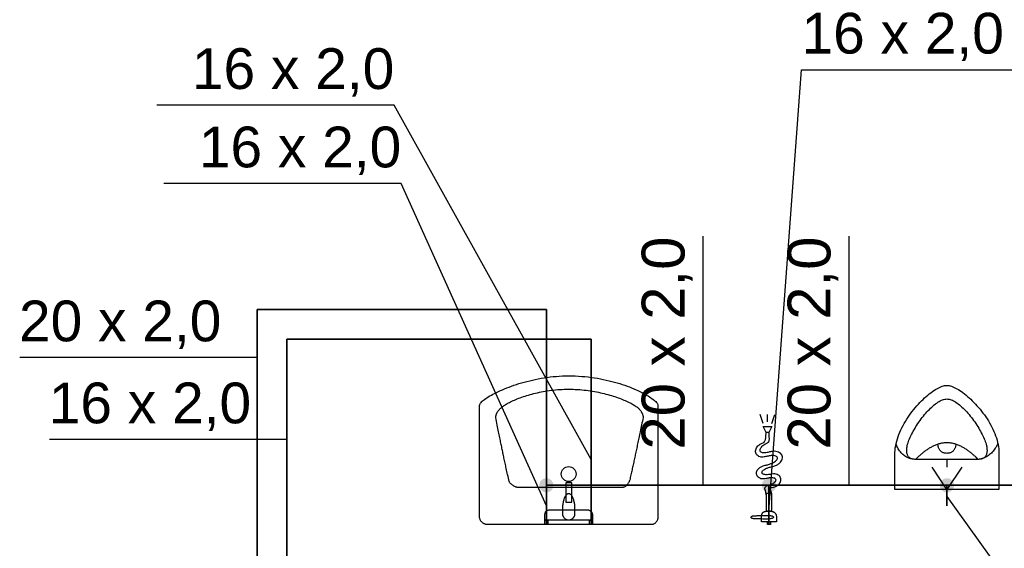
# Model space of a CAD drawing. Extents: x -69357 to 44456, y -75057 to 4617.
# Tile 22 of 23: x 39049 to 42357, y -41006 to -39230. Entities that reach past the tile are written whole.
import ezdxf
from ezdxf.lldxf.tags import DXFTag

# ---------------------------------------------------------------- set-up
doc = ezdxf.new("R2010")
doc.units = 0
doc.layers.add('IS_Ciepła_woda', color=1, linetype='DASHDOT', lineweight=35)
doc.layers.add('IS_Zimna_woda', color=5, linetype='SOLID', lineweight=35)
doc.layers.add('IS_Odbiorniki', color=18, linetype='SOLID')
doc.layers.add('IS_Opisy_działek_Wodociag', color=18, linetype='SOLID')
doc.styles.get("Standard").update_dxf_attribs({"font": 'arial.ttf'})
tags = doc.linetypes.add('DASHDOT', pattern=[20, 10, -5, 0, -5]).pattern_tags.tags
tags[10:11] = [DXFTag(74, 4), DXFTag(75, 0), DXFTag(340, '0'), DXFTag(46, 0.0), DXFTag(50, 0.0), DXFTag(44, 0.0), DXFTag(45, 0.0)]
tags[8:9] = [DXFTag(74, 4), DXFTag(75, 0), DXFTag(340, '0'), DXFTag(46, 0.0), DXFTag(50, 0.0), DXFTag(44, 0.0), DXFTag(45, 0.0)]
tags[6:7] = [DXFTag(74, 4), DXFTag(75, 0), DXFTag(340, '0'), DXFTag(46, 0.0), DXFTag(50, 0.0), DXFTag(44, 0.0), DXFTag(45, 0.0)]
tags[4:5] = [DXFTag(74, 4), DXFTag(75, 0), DXFTag(340, '0'), DXFTag(46, 0.0), DXFTag(50, 0.0), DXFTag(44, 0.0), DXFTag(45, 0.0)]
tags = doc.linetypes.add('SOLID', pattern=[10, 10, 0]).pattern_tags.tags
tags[6:7] = [DXFTag(74, 4), DXFTag(75, 0), DXFTag(340, '0'), DXFTag(46, 0.0), DXFTag(50, 0.0), DXFTag(44, 0.0), DXFTag(45, 0.0)]
tags[4:5] = [DXFTag(74, 4), DXFTag(75, 0), DXFTag(340, '0'), DXFTag(46, 0.0), DXFTag(50, 0.0), DXFTag(44, 0.0), DXFTag(45, 0.0)]

msp = doc.modelspace()

# ---------------------------------------------------------------- hatches: boundary and pattern name
at = {"layer": 'IS_Opisy_działek_Wodociag'}
h = msp.add_hatch(color=5, dxfattribs=at)
edge = h.paths.add_edge_path()
edge.add_arc((40818.3, -40794.7), 24, 0, 360)
h = msp.add_hatch(color=5, dxfattribs=at)
edge = h.paths.add_edge_path()
edge.add_arc((41566.2, -40794.7), 24, 90, 450)
h = msp.add_hatch(color=5, dxfattribs=at)
edge = h.paths.add_edge_path()
edge.add_arc((42163.8, -40794.7), 24, 90, 450)

# ---------------------------------------------------------------- linework, layer by layer
at = {"layer": 'IS_Ciepła_woda', "ltscale": 10}
for p, q in [((39946.5, -42247.5), (39946.5, -40303.5)), ((39946.5, -40303.5), (40968.3, -40303.5)), ((40968.3, -40303.5), (40968.3, -40926.9))]:
    msp.add_line(p, q, dxfattribs=at)
at = {"layer": 'IS_Odbiorniki', "ltscale": 10}
for p, q in [((41546.2, -40586.9), (41536.2, -40556.9)), ((41561.2, -40581.9), (41561.2, -40556.9)), ((41576.2, -40586.9), (41586.2, -40556.9)), ((41556.2, -40616.9), (41546.2, -40596.9)), ((41546.2, -40596.9), (41576.2, -40596.9)), ((41566.2, -40616.9), (41556.2, -40616.9)), ((41576.2, -40596.9), (41566.2, -40616.9)), ((42163.8, -40709), (42163.8, -40734)), ((42163.8, -40809), (42113.8, -40734)), ((42213.8, -40734), (42163.8, -40809)), ((40903.3, -40786.9), (40883.3, -40786.9)), ((40883.3, -40786.9), (40883.3, -40851.9)), ((40903.3, -40851.9), (40903.3, -40786.9)), ((40903.3, -40786.9), (40903.3, -40786.9)), ((42163.8, -40859), (42163.8, -40809)), ((41576.2, -40821.9), (41556.2, -40821.9)), ((41556.2, -40821.9), (41556.2, -40881.9)), ((41576.2, -40881.9), (41576.2, -40821.9)), ((41576.2, -40821.9), (41576.2, -40821.9)), ((40883.3, -40851.9), (40903.3, -40851.9)), ((41556.2, -40881.9), (41576.2, -40881.9)), ((40813.3, -40926.9), (40813.3, -40911.9)), ((40813.3, -40911.9), (40823.3, -40911.9)), ((40823.3, -40911.9), (40823.3, -40926.9)), ((40823.3, -40911.9), (40823.3, -40911.9)), ((40963.3, -40926.9), (40963.3, -40911.9)), ((40963.3, -40911.9), (40973.3, -40911.9)), ((40973.3, -40911.9), (40973.3, -40926.9)), ((40973.3, -40911.9), (40973.3, -40911.9)), ((40823.3, -40926.9), (40813.3, -40926.9)), ((40973.3, -40926.9), (40963.3, -40926.9)), ((41561.2, -40926.9), (41561.2, -40916.9)), ((41561.2, -40916.9), (41571.2, -40916.9)), ((41571.2, -40926.9), (41561.2, -40926.9)), ((41571.2, -40916.9), (41571.2, -40926.9)), ((41571.2, -40916.9), (41571.2, -40916.9))]:
    msp.add_line(p, q, dxfattribs=at)
msp.add_ellipse((40893.3, -40756.9), major_axis=(25, 0), ratio=1, dxfattribs=at)
for points, knots in [([(40593.3, -40526.9), (40593.3, -40524), (40597.6, -40516.9), (40608, -40507.7), (40624.2, -40496.6), (40645.5, -40484.8), (40671.5, -40472.8), (40701.7, -40461), (40735.3, -40450), (40772, -40440.5), (40810.9, -40433), (40851.6, -40428.1), (40879.3, -40426.9), (40893.3, -40426.9)], [0, 0, 0, 0, 8.69653, 22.807466, 42.395787, 66.951831, 95.843953, 128.414511, 164.013088, 202.014852, 241.835972, 282.950479, 324.911007, 324.911007, 324.911007, 324.911007]), ([(40893.3, -40426.9), (40908, -40426.9), (40937, -40428), (40979.1, -40433), (41018.8, -40440.5), (41055.6, -40450), (41088.9, -40460.9), (41118.4, -40472.7), (41143.7, -40484.8), (41164.1, -40496.6), (41179.5, -40507.7), (41189.3, -40517), (41193.3, -40524), (41193.3, -40526.9)], [0, 0, 0, 0, 44.212578, 86.714813, 127.200173, 165.289213, 200.545007, 232.487153, 260.605867, 284.379847, 303.309117, 317.00778, 325.616238, 325.616238, 325.616238, 325.616238]), ([(40663.3, -40536.9), (40665.9, -40534.3), (40672.5, -40529), (40684.2, -40521.4), (40698.9, -40513.7), (40716.3, -40505.8), (40736.2, -40498.2), (40758.2, -40491.1), (40782.3, -40484.8), (40808.1, -40479.4), (40835.4, -40475.2), (40864, -40472.5), (40883.4, -40471.9), (40893.3, -40471.9)], [0, 0, 0, 0, 11.11601, 25.121836, 41.816102, 60.957078, 82.291121, 105.564976, 130.532717, 156.960817, 184.632733, 213.353643, 242.955681, 242.955681, 242.955681, 242.955681]), ([(40893.3, -40471.9), (40903.2, -40471.9), (40922.8, -40472.5), (40951.7, -40475.2), (40979.4, -40479.4), (41005.8, -40484.8), (41030.5, -40491.1), (41053.3, -40498.3), (41073.8, -40505.8), (41091.7, -40513.6), (41106.9, -40521.4), (41119, -40528.9), (41125.7, -40534.2), (41128.3, -40536.9)], [0, 0, 0, 0, 29.718432, 58.757268, 86.900903, 113.90655, 139.510248, 163.432086, 185.381138, 205.060926, 222.177079, 236.451519, 247.656957, 247.656957, 247.656957, 247.656957]), ([(41988.9, -40692.3), (41988.9, -40682.1), (41991, -40661.3), (41999.4, -40630.8), (42012.2, -40601), (42028.3, -40572.7), (42046.9, -40546.2), (42067.2, -40522.2), (42088.2, -40501.2), (42109, -40483.8), (42128.8, -40470.5), (42146.8, -40461.8), (42158.6, -40459), (42163.8, -40459)], [0, 0, 0, 0, 30.727325, 62.314041, 94.687829, 127.457486, 160.026514, 191.671284, 221.595435, 248.974, 273.003934, 292.995509, 308.613248, 308.613248, 308.613248, 308.613248]), ([(42163.8, -40459), (42169, -40459), (42180.8, -40461.8), (42198.7, -40470.5), (42218.5, -40483.7), (42239.3, -40501), (42260.3, -40521.7), (42280.6, -40545.4), (42299.2, -40571.3), (42315.4, -40599), (42328.1, -40627.9), (42336.6, -40657.4), (42338.8, -40677.4), (42338.8, -40687.3)], [0, 0, 0, 0, 15.61713, 35.598232, 59.590111, 86.881964, 116.647061, 148.033806, 180.215706, 212.4351, 244.058163, 274.656627, 304.131985, 304.131985, 304.131985, 304.131985]), ([(42028.8, -40677.1), (42028.8, -40671.9), (42030.6, -40660.4), (42036.5, -40642.6), (42045.3, -40622.9), (42056.7, -40602.4), (42070, -40581.8), (42084.8, -40562), (42100.5, -40543.8), (42116.6, -40528.1), (42132.7, -40515.7), (42148.1, -40507.2), (42158.9, -40504.7), (42163.8, -40504.7)], [0, 0, 0, 0, 15.580952, 34.556497, 56.311583, 80.037945, 104.854529, 129.857699, 154.152131, 176.88367, 197.295213, 214.850598, 229.54538, 229.54538, 229.54538, 229.54538]), ([(42163.8, -40504.7), (42168.7, -40504.7), (42179.4, -40507.2), (42194.9, -40515.7), (42210.9, -40528.1), (42227, -40543.8), (42242.7, -40562), (42257.5, -40581.8), (42270.8, -40602.4), (42282.2, -40622.9), (42291, -40642.6), (42296.9, -40660.4), (42298.7, -40671.9), (42298.7, -40677.1)], [0, 0, 0, 0, 14.694782, 32.250166, 52.66171, 75.393249, 99.687681, 124.690851, 149.507435, 173.233797, 194.988883, 213.964428, 229.54538, 229.54538, 229.54538, 229.54538]), ([(40593.3, -40896.9), (40593.3, -40883.9), (40593.3, -40858.5), (40593.3, -40821), (40593.3, -40784.8), (40593.3, -40749.7), (40593.3, -40715.7), (40593.3, -40682.6), (40593.3, -40650.3), (40593.3, -40618.7), (40593.3, -40587.7), (40593.3, -40557.1), (40593.3, -40536.9), (40593.3, -40526.9)], [0, 0, 0, 0, 38.820436, 76.265965, 112.449286, 147.483095, 181.48009, 214.552968, 246.814425, 278.37716, 309.353869, 339.85725, 370, 370, 370, 370]), ([(40648.3, -40566.9), (40648.3, -40566), (40648.4, -40564.1), (40648.8, -40561.4), (40649.4, -40558.7), (40650.3, -40555.9), (40651.4, -40553.2), (40652.7, -40550.5), (40654.4, -40547.7), (40656.2, -40545), (40658.3, -40542.3), (40660.7, -40539.5), (40662.4, -40537.8), (40663.3, -40536.9)], [0, 0, 0, 0, 2.730089, 5.482602, 8.279423, 11.141422, 14.088083, 17.137266, 20.305101, 23.605975, 27.052613, 30.656194, 34.426501, 34.426501, 34.426501, 34.426501]), ([(41128.3, -40536.9), (41129.2, -40537.8), (41130.9, -40539.5), (41133.3, -40542.3), (41135.4, -40545), (41137.2, -40547.7), (41138.9, -40550.5), (41140.2, -40553.2), (41141.3, -40555.9), (41142.2, -40558.7), (41142.8, -40561.4), (41143.2, -40564.1), (41143.3, -40566), (41143.3, -40566.9)], [0, 0, 0, 0, 3.770307, 7.373888, 10.820526, 14.1214, 17.289235, 20.338418, 23.285079, 26.147078, 28.9439, 31.696412, 34.426501, 34.426501, 34.426501, 34.426501]), ([(41193.3, -40526.9), (41193.3, -40542.8), (41193.3, -40573.1), (41193.3, -40616.4), (41193.3, -40655.5), (41193.3, -40691.1), (41193.3, -40723.9), (41193.3, -40754.4), (41193.3, -40783.5), (41193.3, -40811.7), (41193.3, -40839.6), (41193.3, -40868), (41193.3, -40887.1), (41193.3, -40896.9)], [0, 0, 0, 0, 47.836213, 90.871525, 129.759579, 165.15402, 197.70849, 228.076634, 256.912096, 284.86852, 312.599549, 340.758828, 370, 370, 370, 370]), ([(40693.3, -40781.9), (40691.6, -40774.2), (40688.4, -40759.7), (40683.8, -40739), (40679.8, -40720.3), (40676, -40703), (40672.5, -40686.3), (40669, -40669.7), (40665.5, -40652.5), (40661.8, -40634.2), (40657.7, -40614), (40653.2, -40591.4), (40650, -40575.4), (40648.3, -40566.9)], [0, 0, 0, 0, 23.597915, 44.533547, 63.452395, 80.999999, 97.82194, 114.56381, 131.871182, 150.389576, 170.764456, 193.641236, 219.665302, 219.665302, 219.665302, 219.665302]), ([(41143.3, -40566.9), (41141.6, -40575.2), (41138.2, -40591.1), (41133.4, -40614), (41129, -40635.3), (41124.8, -40655.2), (41120.9, -40673.9), (41117.1, -40691.7), (41113.4, -40708.9), (41109.8, -40725.8), (41106.1, -40742.6), (41102.3, -40759.6), (41099.6, -40771.1), (41098.3, -40776.9)], [0, 0, 0, 0, 25.380617, 48.754154, 70.399207, 90.594363, 109.618218, 127.749393, 145.266562, 162.448468, 179.573941, 196.921895, 214.771316, 214.771316, 214.771316, 214.771316]), ([(41546.2, -40651.9), (41547.1, -40651.4), (41548.7, -40650.4), (41550.8, -40648.3), (41552.4, -40645.8), (41553.7, -40642.9), (41554.6, -40639.7), (41555.3, -40636.3), (41555.7, -40632.7), (41556, -40628.9), (41556.1, -40625), (41556.2, -40620.9), (41556.2, -40618.2), (41556.2, -40616.9)], [0, 0, 0, 0, 2.959296, 5.852036, 8.803711, 11.897461, 15.176116, 18.651247, 22.31265, 26.135693, 30.086432, 34.125092, 38.208495, 38.208495, 38.208495, 38.208495]), ([(41561.2, -40651.9), (41562, -40651.4), (41563.6, -40650.4), (41565.4, -40648.3), (41566.5, -40645.7), (41567.2, -40642.9), (41567.4, -40639.7), (41567.4, -40636.3), (41567.2, -40632.7), (41566.9, -40628.9), (41566.5, -40625), (41566.3, -40620.9), (41566.2, -40618.2), (41566.2, -40616.9)], [0, 0, 0, 0, 2.86213, 5.539748, 8.257166, 11.159134, 14.30988, 17.717095, 21.355154, 25.180804, 29.143094, 33.190209, 37.275058, 37.275058, 37.275058, 37.275058]), ([(41561.2, -40696.9), (41557.5, -40698.1), (41550.5, -40699.8), (41540.7, -40700.1), (41532.6, -40698.1), (41526.5, -40694.2), (41522.6, -40688.8), (41520.8, -40682.4), (41521.3, -40675.5), (41524.1, -40668.6), (41529.2, -40662), (41536.7, -40656.1), (41542.8, -40653.1), (41546.2, -40651.9)], [0, 0, 0, 0, 11.702563, 21.293633, 29.284128, 36.21377, 42.617769, 48.969435, 55.644327, 62.937796, 71.11289, 80.442872, 91.233653, 91.233653, 91.233653, 91.233653]), ([(41571.2, -40681.9), (41567.5, -40683.1), (41560.9, -40685), (41551.8, -40686.2), (41544.7, -40685.7), (41539.5, -40683.8), (41536.4, -40680.3), (41535.8, -40675.7), (41537.3, -40670.8), (41540.6, -40665.8), (41545.8, -40660.7), (41552.8, -40655.9), (41558.2, -40653.2), (41561.2, -40651.9)], [0, 0, 0, 0, 11.565856, 20.60635, 27.47238, 32.637854, 36.818568, 40.9551, 45.814173, 51.768958, 58.951622, 67.400791, 77.131579, 77.131579, 77.131579, 77.131579]), ([(41576.2, -40731.9), (41580.4, -40731), (41588, -40728.8), (41597.8, -40723.7), (41605, -40717.4), (41609.6, -40710.3), (41611.6, -40703), (41611, -40695.9), (41607.6, -40689.5), (41601.7, -40684.5), (41593.4, -40681.2), (41582.9, -40680.1), (41575.3, -40681.1), (41571.2, -40681.9)], [0, 0, 0, 0, 12.809455, 23.714466, 33.075171, 41.233188, 48.534048, 55.367359, 62.20716, 69.613582, 78.182627, 88.49051, 101.072544, 101.072544, 101.072544, 101.072544]), ([(42058.8, -40707.6), (42056.1, -40707.6), (42050.8, -40707.2), (42043, -40705.8), (42035.5, -40703.4), (42028.5, -40700.1), (42021.8, -40696), (42015.7, -40691.2), (42010, -40685.6), (42005, -40679.3), (42000.5, -40672.4), (41996.7, -40664.9), (41994.7, -40659.6), (41993.8, -40656.8)], [0, 0, 0, 0, 8.063962, 15.955186, 23.742487, 31.487154, 39.242798, 47.05576, 54.965984, 63.008195, 71.213259, 79.60958, 88.224461, 88.224461, 88.224461, 88.224461]), ([(42058.8, -40707.6), (42057, -40707.6), (42053.7, -40707.4), (42049, -40706.7), (42044.7, -40705.4), (42040.9, -40703.7), (42037.7, -40701.4), (42034.9, -40698.6), (42032.6, -40695.2), (42030.9, -40691.4), (42029.7, -40687.1), (42028.9, -40682.3), (42028.8, -40678.9), (42028.8, -40677.1)], [0, 0, 0, 0, 5.211644, 9.98151, 14.379205, 18.493269, 22.431418, 26.316031, 30.274454, 34.42725, 38.879217, 43.715745, 49.003628, 49.003628, 49.003628, 49.003628]), ([(42163.8, -40651.8), (42159.7, -40651.8), (42151.6, -40652.3), (42139.8, -40654.7), (42128.3, -40658.5), (42117.3, -40663.2), (42106.9, -40668.8), (42097.1, -40675.1), (42087.9, -40681.6), (42079.4, -40688.4), (42071.8, -40695), (42064.9, -40701.4), (42060.7, -40705.6), (42058.8, -40707.6)], [0, 0, 0, 0, 12.164256, 24.219938, 36.233183, 48.202817, 60.073369, 71.747323, 83.09529, 93.963924, 104.181884, 113.564253, 121.91583, 121.91583, 121.91583, 121.91583]), ([(42163.8, -40687.3), (42162, -40687.3), (42158.7, -40687), (42153.9, -40686), (42149.6, -40684.3), (42145.9, -40682.1), (42142.6, -40679.4), (42139.9, -40676.2), (42137.7, -40672.7), (42135.9, -40669), (42134.7, -40665.1), (42133.9, -40661), (42133.8, -40658.2), (42133.8, -40656.8)], [0, 0, 0, 0, 5.218411, 10.044238, 14.57683, 18.906387, 23.109334, 27.245255, 31.356079, 35.46737, 39.591011, 43.728556, 47.874737, 47.874737, 47.874737, 47.874737]), ([(42268.7, -40707.6), (42266.8, -40705.6), (42262.6, -40701.4), (42255.8, -40695), (42248.1, -40688.4), (42239.6, -40681.6), (42230.5, -40675.1), (42220.6, -40668.8), (42210.2, -40663.2), (42199.2, -40658.5), (42187.8, -40654.7), (42175.9, -40652.3), (42167.8, -40651.8), (42163.8, -40651.8)], [0, 0, 0, 0, 8.351577, 17.733946, 27.951905, 38.82054, 50.168507, 61.842461, 73.713013, 85.682646, 97.695891, 109.751573, 121.91583, 121.91583, 121.91583, 121.91583]), ([(42193.8, -40656.8), (42193.8, -40658.2), (42193.6, -40661), (42192.9, -40665.1), (42191.6, -40669), (42189.9, -40672.7), (42187.6, -40676.2), (42184.9, -40679.4), (42181.6, -40682.1), (42177.9, -40684.3), (42173.6, -40686), (42168.9, -40687), (42165.5, -40687.3), (42163.8, -40687.3)], [0, 0, 0, 0, 4.146181, 8.283726, 12.407367, 16.518658, 20.629482, 24.765403, 28.96835, 33.297907, 37.830499, 42.656326, 47.874737, 47.874737, 47.874737, 47.874737]), ([(42333.7, -40656.8), (42332.8, -40659.2), (42330.6, -40663.9), (42326.5, -40670.6), (42321.7, -40677.2), (42316.2, -40683.4), (42310.1, -40689.1), (42303.7, -40694.3), (42296.9, -40698.8), (42290, -40702.5), (42282.9, -40705.3), (42275.8, -40707.1), (42271.1, -40707.6), (42268.7, -40707.6)], [0, 0, 0, 0, 7.605616, 15.522991, 23.676389, 31.974793, 40.319559, 48.610567, 56.752022, 64.658969, 72.265695, 79.537366, 86.486152, 86.486152, 86.486152, 86.486152]), ([(42298.7, -40677.1), (42298.7, -40678.9), (42298.6, -40682.3), (42297.9, -40687.1), (42296.6, -40691.4), (42294.9, -40695.2), (42292.6, -40698.6), (42289.9, -40701.4), (42286.6, -40703.7), (42282.8, -40705.4), (42278.6, -40706.7), (42273.8, -40707.4), (42270.5, -40707.6), (42268.7, -40707.6)], [0, 0, 0, 0, 5.287883, 10.124412, 14.576379, 18.729174, 22.687597, 26.57221, 30.510359, 34.624423, 39.022118, 43.791985, 49.003628, 49.003628, 49.003628, 49.003628]), ([(41556.2, -40726.9), (41560, -40726), (41567.1, -40724.1), (41576.7, -40720.2), (41584.3, -40715.9), (41590, -40711.5), (41593.5, -40707.1), (41595, -40702.6), (41593.3, -40698.4), (41588.6, -40695.9), (41581.8, -40694.7), (41572.3, -40694.9), (41565.2, -40696.1), (41561.2, -40696.9)], [0, 0, 0, 0, 11.821382, 22.125607, 30.862572, 37.990824, 43.533284, 47.738025, 51.457536, 56.130709, 62.828567, 72.133846, 84.430988, 84.430988, 84.430988, 84.430988]), ([(41988.9, -40809), (41988.9, -40809), (41988.9, -40808.7), (41988.9, -40807.9), (41988.9, -40806), (41988.9, -40802.4), (41988.8, -40796.7), (41988.8, -40788.1), (41988.8, -40776.3), (41988.8, -40760.7), (41988.8, -40740.7), (41988.9, -40715.7), (41988.9, -40697.4), (41988.9, -40687.3)], [0, 0, 0, 0, 0.091478, 0.731742, 2.469575, 5.853764, 11.433096, 19.756359, 31.37234, 46.829825, 66.677603, 91.46446, 121.739184, 121.739184, 121.739184, 121.739184]), ([(42268.7, -40707.6), (42259.9, -40707.6), (42243.3, -40707.6), (42220, -40707.6), (42199.5, -40707.6), (42181.2, -40707.6), (42164.5, -40707.6), (42148.5, -40707.6), (42132.8, -40707.6), (42116.5, -40707.6), (42099, -40707.6), (42079.6, -40707.6), (42066, -40707.6), (42058.8, -40707.6)], [0, 0, 0, 0, 26.636296, 49.734606, 69.97098, 88.021464, 104.562108, 120.268959, 135.818066, 151.885476, 169.147237, 188.279399, 209.958008, 209.958008, 209.958008, 209.958008]), ([(42338.8, -40687.3), (42338.8, -40697.4), (42338.8, -40715.7), (42338.8, -40740.7), (42338.8, -40760.7), (42338.8, -40776.3), (42338.8, -40788.1), (42338.8, -40796.7), (42338.8, -40802.4), (42338.8, -40806), (42338.8, -40807.9), (42338.8, -40808.7), (42338.8, -40809), (42338.8, -40809)], [0, 0, 0, 0, 30.27472, 55.061575, 74.909352, 90.366838, 101.982818, 110.306079, 115.885408, 119.269591, 121.007415, 121.647666, 121.73913, 121.73913, 121.73913, 121.73913]), ([(41556.2, -40771.9), (41553.2, -40772.7), (41547.6, -40773.7), (41539.5, -40772.9), (41532.9, -40770), (41527.9, -40765.6), (41524.7, -40760), (41523.7, -40753.6), (41525, -40747), (41528.8, -40740.5), (41535.3, -40734.6), (41544.7, -40729.7), (41552.1, -40727.7), (41556.2, -40726.9)], [0, 0, 0, 0, 9.128677, 17.000374, 24.010295, 30.483011, 36.688372, 42.891318, 49.414112, 56.673082, 65.165645, 75.426447, 87.990388, 87.990388, 87.990388, 87.990388]), ([(41576.2, -40756.9), (41572.5, -40757.7), (41565.8, -40758.9), (41556.8, -40759.4), (41550, -40758.6), (41545.1, -40756.9), (41542.3, -40753.7), (41542.5, -40749.6), (41545.1, -40745.8), (41549.8, -40741.9), (41556.6, -40738.1), (41565.6, -40734.5), (41572.4, -40732.7), (41576.2, -40731.9)], [0, 0, 0, 0, 11.317158, 20.251161, 27.005315, 31.878426, 35.451883, 38.851583, 43.243538, 49.197139, 56.931017, 66.547835, 78.117305, 78.117305, 78.117305, 78.117305]), ([(40723.3, -40801.9), (40722.3, -40801.9), (40720.4, -40801.7), (40717.4, -40801), (40714.2, -40799.9), (40711.1, -40798.4), (40707.9, -40796.6), (40704.9, -40794.6), (40702, -40792.3), (40699.3, -40789.9), (40696.9, -40787.3), (40694.9, -40784.7), (40693.8, -40782.8), (40693.3, -40781.9)], [0, 0, 0, 0, 2.850128, 5.948498, 9.267958, 12.764317, 16.383877, 20.067987, 23.756116, 27.388356, 30.908007, 34.26493, 37.420569, 37.420569, 37.420569, 37.420569]), ([(41098.3, -40776.9), (41097.9, -40778.2), (41096.9, -40780.8), (41095.2, -40784.5), (41093.3, -40787.9), (41091.2, -40791), (41088.9, -40793.8), (41086.5, -40796.2), (41084, -40798.2), (41081.5, -40799.8), (41078.8, -40801), (41076.1, -40801.7), (41074.2, -40801.9), (41073.3, -40801.9)], [0, 0, 0, 0, 4.23186, 8.300967, 12.201488, 15.928438, 19.478672, 22.852172, 26.053677, 29.094753, 31.996253, 34.790907, 37.525347, 37.525347, 37.525347, 37.525347]), ([(41556.2, -40796.9), (41559.9, -40796), (41566.8, -40794.2), (41575.8, -40790.7), (41582.6, -40786.9), (41587.2, -40783), (41589.9, -40779.1), (41590.1, -40775), (41587.2, -40771.9), (41582.4, -40770.1), (41575.5, -40769.3), (41566.5, -40769.9), (41559.9, -40771.1), (41556.2, -40771.9)], [0, 0, 0, 0, 11.56947, 21.186289, 28.920166, 34.873767, 39.265723, 42.665422, 46.23888, 51.11199, 57.866144, 66.800147, 78.117305, 78.117305, 78.117305, 78.117305]), ([(41576.2, -40801.9), (41579.5, -40801.5), (41585.8, -40800.1), (41593.9, -40796.2), (41600, -40791.1), (41604.1, -40785.2), (41606.2, -40778.9), (41606.3, -40772.6), (41604.2, -40766.7), (41600, -40761.7), (41593.8, -40758), (41585.5, -40756.2), (41579.5, -40756.5), (41576.2, -40756.9)], [0, 0, 0, 0, 10.177807, 19.003266, 26.799706, 33.829782, 40.305559, 46.425018, 52.43068, 58.667155, 65.596055, 73.75011, 83.669316, 83.669316, 83.669316, 83.669316]), ([(41073.3, -40801.9), (41062.7, -40801.9), (41041.4, -40801.9), (41009.2, -40801.9), (40976.6, -40801.9), (40943.8, -40801.9), (40911, -40801.9), (40878.3, -40801.9), (40846, -40801.9), (40814.2, -40801.9), (40783.1, -40801.9), (40752.9, -40801.9), (40733, -40801.9), (40723.3, -40801.9)], [0, 0, 0, 0, 31.705485, 63.974455, 96.626597, 129.481593, 162.359128, 195.078888, 227.460556, 259.323817, 290.488355, 320.773854, 350, 350, 350, 350]), ([(41556.2, -40826.9), (41556.2, -40824.9), (41556.1, -40821.3), (41555.5, -40816.7), (41554.7, -40813.3), (41553.8, -40810.8), (41552.9, -40809), (41552.1, -40807.6), (41551.7, -40806.2), (41551.8, -40804.6), (41552.6, -40802.6), (41554.1, -40800), (41555.4, -40798), (41556.2, -40796.9)], [0, 0, 0, 0, 5.999727, 10.567901, 14.001006, 16.575737, 18.53135, 20.063535, 21.376252, 22.799097, 24.76714, 27.672281, 31.848835, 31.848835, 31.848835, 31.848835]), ([(41576.2, -40831.9), (41576.2, -40829.8), (41576, -40826), (41575.1, -40820.8), (41573.9, -40816.6), (41572.5, -40813.3), (41571.2, -40810.6), (41570.1, -40808.6), (41569.4, -40806.9), (41569.5, -40805.3), (41570.9, -40804), (41573.1, -40802.9), (41575, -40802.3), (41576.2, -40801.9)], [0, 0, 0, 0, 6.230067, 11.421484, 15.743654, 19.322318, 22.235492, 24.523662, 26.234286, 27.570972, 29.120958, 31.511627, 35.120473, 35.120473, 35.120473, 35.120473]), ([(42338.8, -40809), (42338.3, -40809), (42335.9, -40809), (42330.3, -40809), (42320.2, -40809), (42304.8, -40809), (42283.4, -40809), (42255.2, -40809), (42219.3, -40809), (42175.2, -40809), (42121.9, -40809), (42058.8, -40809), (42013.4, -40809), (41988.9, -40809)], [0, 0, 0, 0, 1.615004, 6.970807, 16.833598, 31.969564, 53.144893, 81.125773, 116.678392, 160.568938, 213.563598, 276.428561, 349.930014, 349.930014, 349.930014, 349.930014]), ([(40873.3, -40871.9), (40873.3, -40869.6), (40873.5, -40865.1), (40874.2, -40858.4), (40875.2, -40852), (40876.7, -40845.9), (40878.4, -40840.2), (40880.5, -40835.1), (40882.7, -40830.7), (40885.1, -40827), (40887.7, -40824.2), (40890.4, -40822.4), (40892.4, -40821.9), (40893.3, -40821.9)], [0, 0, 0, 0, 6.803648, 13.52598, 20.079737, 26.374038, 32.317128, 37.819625, 42.799341, 47.189881, 50.958164, 54.142499, 56.927881, 56.927881, 56.927881, 56.927881]), ([(40893.3, -40821.9), (40894.2, -40821.9), (40896.2, -40822.4), (40898.9, -40824.2), (40901.5, -40827), (40903.9, -40830.7), (40906.1, -40835.1), (40908.2, -40840.2), (40909.9, -40845.9), (40911.4, -40852), (40912.4, -40858.4), (40913.1, -40865.1), (40913.3, -40869.6), (40913.3, -40871.9)], [0, 0, 0, 0, 2.785382, 5.969717, 9.738, 14.12854, 19.108256, 24.610753, 30.553843, 36.848144, 43.401901, 50.124233, 56.927881, 56.927881, 56.927881, 56.927881]), ([(40813.3, -40896.9), (40813.3, -40895.6), (40813.4, -40893.2), (40813.7, -40889.8), (40814.4, -40886.8), (40815.4, -40884.3), (40816.8, -40882.1), (40818.5, -40880.4), (40820.7, -40879), (40823.2, -40878), (40826.2, -40877.3), (40829.6, -40876.9), (40832, -40876.9), (40833.3, -40876.9)], [0, 0, 0, 0, 3.848852, 7.245675, 10.248915, 12.93879, 15.422962, 17.834881, 20.319053, 23.008928, 26.012168, 29.408991, 33.257843, 33.257843, 33.257843, 33.257843]), ([(40833.3, -40876.9), (40836.3, -40876.9), (40842.6, -40876.9), (40852.6, -40876.9), (40863.5, -40876.9), (40875.2, -40876.9), (40887.2, -40876.9), (40899.4, -40876.9), (40911.4, -40876.9), (40923.1, -40876.9), (40934, -40876.9), (40944, -40876.9), (40950.3, -40876.9), (40953.3, -40876.9)], [0, 0, 0, 0, 8.880541, 18.978212, 30.022539, 41.74305, 53.869271, 66.130729, 78.25695, 89.977461, 101.021788, 111.119459, 120, 120, 120, 120]), ([(40873.3, -40891.9), (40873.3, -40891.4), (40873.3, -40890.5), (40873.3, -40889.1), (40873.3, -40887.7), (40873.3, -40886.1), (40873.3, -40884.5), (40873.3, -40882.8), (40873.3, -40881), (40873.3, -40879), (40873.3, -40876.8), (40873.3, -40874.4), (40873.3, -40872.7), (40873.3, -40871.9)], [0, 0, 0, 0, 1.367393, 2.757325, 4.192337, 5.694966, 7.287754, 8.993238, 10.833959, 12.832457, 15.01127, 17.392938, 20, 20, 20, 20]), ([(40913.3, -40871.9), (40913.3, -40872.4), (40913.3, -40873.4), (40913.3, -40875.1), (40913.3, -40876.9), (40913.3, -40878.9), (40913.3, -40880.9), (40913.3, -40882.9), (40913.3, -40884.9), (40913.3, -40886.8), (40913.3, -40888.7), (40913.3, -40890.3), (40913.3, -40891.4), (40913.3, -40891.9)], [0, 0, 0, 0, 1.48009, 3.163035, 5.003757, 6.957175, 8.978212, 11.021788, 13.042825, 14.996243, 16.836965, 18.51991, 20, 20, 20, 20]), ([(40953.3, -40876.9), (40954.2, -40876.9), (40956, -40877), (40958.7, -40877.3), (40961.3, -40878), (40963.8, -40879), (40966, -40880.4), (40968.1, -40882.1), (40969.9, -40884.2), (40971.4, -40886.8), (40972.5, -40889.7), (40973.2, -40893.2), (40973.3, -40895.6), (40973.3, -40896.9)], [0, 0, 0, 0, 2.722757, 5.426916, 8.102272, 10.750398, 13.387984, 16.049728, 18.789505, 21.678503, 24.800187, 28.243676, 32.097914, 32.097914, 32.097914, 32.097914]), ([(41541.2, -40901.9), (41541.2, -40900.6), (41541.2, -40898.2), (41541.6, -40894.8), (41542.3, -40891.8), (41543.3, -40889.3), (41544.7, -40887.1), (41546.4, -40885.4), (41548.6, -40884), (41551.1, -40883), (41554.1, -40882.3), (41557.5, -40881.9), (41559.9, -40881.9), (41561.2, -40881.9)], [0, 0, 0, 0, 3.848852, 7.245675, 10.248915, 12.93879, 15.422962, 17.834881, 20.319053, 23.008928, 26.012168, 29.408991, 33.257843, 33.257843, 33.257843, 33.257843]), ([(41561.2, -40881.9), (41563.3, -40881.9), (41566.7, -40881.9), (41569.4, -40881.9), (41571.6, -40881.9), (41569, -40881.9), (41567.6, -40881.9), (41564.7, -40881.9), (41563.4, -40881.9), (41560.7, -40881.9), (41562.9, -40881.9), (41565.6, -40881.9), (41569.1, -40881.9), (41571.2, -40881.9)], [0, 0, 0, 0, 6.318557, 9.391435, 9.939895, 11.194591, 13.53118, 16.2284, 18.564989, 19.819684, 20.368144, 23.441022, 29.759579, 29.759579, 29.759579, 29.759579]), ([(41571.2, -40881.9), (41572.1, -40881.9), (41573.9, -40882), (41576.6, -40882.3), (41579.2, -40883), (41581.6, -40884), (41583.9, -40885.4), (41586, -40887.1), (41587.8, -40889.2), (41589.3, -40891.8), (41590.4, -40894.7), (41591, -40898.2), (41591.2, -40900.6), (41591.2, -40901.9)], [0, 0, 0, 0, 2.722757, 5.426916, 8.102272, 10.750398, 13.387984, 16.049728, 18.789505, 21.678503, 24.800187, 28.243676, 32.097914, 32.097914, 32.097914, 32.097914]), ([(40623.3, -40926.9), (40621.9, -40926.9), (40619.2, -40926.7), (40615.2, -40926), (40611.3, -40924.7), (40607.6, -40923), (40604.2, -40920.7), (40601.1, -40918), (40598.4, -40914.8), (40596.2, -40911), (40594.6, -40906.7), (40593.5, -40902), (40593.3, -40898.6), (40593.3, -40896.9)], [0, 0, 0, 0, 4.087166, 8.167553, 12.237717, 16.300948, 20.370676, 24.473659, 28.652462, 32.966514, 37.491164, 42.314658, 47.533744, 47.533744, 47.533744, 47.533744]), ([(40813.3, -40911.9), (40813.3, -40911.8), (40813.3, -40911.7), (40813.3, -40911.3), (40813.3, -40910.7), (40813.3, -40909.8), (40813.3, -40908.7), (40813.3, -40907.3), (40813.3, -40905.7), (40813.3, -40903.9), (40813.3, -40901.7), (40813.3, -40899.4), (40813.3, -40897.7), (40813.3, -40896.9)], [0, 0, 0, 0, 0.123967, 0.495868, 1.115702, 1.983471, 3.099174, 4.46281, 6.07438, 7.933884, 10.041322, 12.396694, 15, 15, 15, 15]), ([(40973.3, -40911.9), (40969.7, -40911.9), (40961.7, -40911.9), (40948.8, -40911.9), (40934.2, -40911.9), (40918.3, -40911.9), (40901.7, -40911.9), (40884.9, -40911.9), (40868.3, -40911.9), (40852.4, -40911.9), (40837.8, -40911.9), (40824.9, -40911.9), (40816.9, -40911.9), (40813.3, -40911.9)], [0, 0, 0, 0, 10.826446, 23.884298, 38.677686, 54.710744, 71.487603, 88.512397, 105.289256, 121.322314, 136.115702, 149.173554, 160, 160, 160, 160]), ([(40893.3, -40911.9), (40892.4, -40911.9), (40890.6, -40911.7), (40887.9, -40911), (40885.3, -40909.9), (40882.8, -40908.4), (40880.6, -40906.7), (40878.5, -40904.6), (40876.7, -40902.3), (40875.3, -40899.9), (40874.2, -40897.3), (40873.5, -40894.6), (40873.3, -40892.8), (40873.3, -40891.9)], [0, 0, 0, 0, 2.730365, 5.492916, 8.300583, 11.150751, 14.030355, 16.920408, 19.800013, 22.650181, 25.457847, 28.220398, 30.950763, 30.950763, 30.950763, 30.950763]), ([(40913.3, -40891.9), (40913.3, -40892.8), (40913.1, -40894.6), (40912.4, -40897.3), (40911.3, -40899.9), (40909.9, -40902.3), (40908.1, -40904.6), (40906, -40906.7), (40903.8, -40908.4), (40901.3, -40909.9), (40898.7, -40911), (40896, -40911.7), (40894.2, -40911.9), (40893.3, -40911.9)], [0, 0, 0, 0, 2.730365, 5.492916, 8.300583, 11.150751, 14.030355, 16.920408, 19.800013, 22.650181, 25.457847, 28.220398, 30.950763, 30.950763, 30.950763, 30.950763]), ([(40973.3, -40896.9), (40973.3, -40897.7), (40973.3, -40899.4), (40973.3, -40901.7), (40973.3, -40903.9), (40973.3, -40905.7), (40973.3, -40907.3), (40973.3, -40908.7), (40973.3, -40909.8), (40973.3, -40910.7), (40973.3, -40911.3), (40973.3, -40911.7), (40973.3, -40911.8), (40973.3, -40911.9)], [0, 0, 0, 0, 2.603306, 4.958678, 7.066116, 8.92562, 10.53719, 11.900826, 13.016529, 13.884298, 14.504132, 14.876033, 15, 15, 15, 15]), ([(41193.3, -40896.9), (41193.3, -40898.6), (41193.2, -40901.9), (41192.5, -40906.7), (41191.3, -40910.9), (41189.7, -40914.7), (41187.7, -40918), (41185.3, -40920.7), (41182.5, -40923), (41179.4, -40924.7), (41175.9, -40926), (41172.2, -40926.7), (41169.6, -40926.9), (41168.3, -40926.9)], [0, 0, 0, 0, 5.212334, 9.977407, 14.351203, 18.398421, 22.192846, 25.816141, 29.3545, 32.893434, 36.512099, 40.278977, 44.24991, 44.24991, 44.24991, 44.24991]), ([(41506.2, -40901.9), (41506.2, -40901.5), (41506.3, -40900.6), (41507, -40899.5), (41508.1, -40898.7), (41509.5, -40898.1), (41511, -40897.6), (41512.7, -40897.3), (41514.5, -40897.1), (41516.3, -40897), (41518, -40896.9), (41519.6, -40896.9), (41520.7, -40896.9), (41521.2, -40896.9)], [0, 0, 0, 0, 1.265748, 2.481683, 3.791742, 5.255177, 6.871159, 8.606884, 10.413362, 12.233103, 14.003889, 15.660747, 17.137085, 17.137085, 17.137085, 17.137085]), ([(41521.2, -40906.9), (41520.3, -40906.9), (41518.6, -40906.9), (41516.3, -40906.9), (41514.2, -40906.8), (41512.3, -40906.7), (41510.7, -40906.4), (41509.3, -40906.1), (41508.2, -40905.6), (41507.3, -40905), (41506.6, -40904.1), (41506.2, -40903.1), (41506.2, -40902.3), (41506.2, -40901.9)], [0, 0, 0, 0, 2.603308, 4.958827, 7.067474, 8.932165, 10.559945, 11.965778, 13.179203, 14.254411, 15.278475, 16.36231, 17.611901, 17.611901, 17.611901, 17.611901]), ([(41521.2, -40896.9), (41522, -40896.9), (41524.4, -40896.7), (41528.7, -40896.5), (41534.6, -40896.1), (41541.6, -40895.8), (41549.2, -40895.6), (41556.8, -40895.6), (41564.1, -40895.9), (41570.6, -40896.5), (41575.9, -40897.5), (41579.7, -40898.9), (41581.2, -40901), (41581.2, -40901.9)], [0, 0, 0, 0, 2.526767, 7.06504, 13.137361, 20.266647, 27.977708, 35.798896, 43.265352, 49.926741, 55.369633, 59.302773, 61.998949, 61.998949, 61.998949, 61.998949]), ([(41581.2, -40901.9), (41581.2, -40902.8), (41579.7, -40904.9), (41575.9, -40906.2), (41570.6, -40907.3), (41564.1, -40907.9), (41556.8, -40908.1), (41549.2, -40908.1), (41541.6, -40907.9), (41534.6, -40907.6), (41528.7, -40907.3), (41524.4, -40907), (41522, -40906.9), (41521.2, -40906.9)], [0, 0, 0, 0, 2.696176, 6.629316, 12.072208, 18.733597, 26.200053, 34.021241, 41.732302, 48.861588, 54.933909, 59.472182, 61.998949, 61.998949, 61.998949, 61.998949]), ([(41541.2, -40916.9), (41541.2, -40916.8), (41541.2, -40916.7), (41541.2, -40916.3), (41541.2, -40915.7), (41541.2, -40914.8), (41541.2, -40913.7), (41541.2, -40912.3), (41541.2, -40910.7), (41541.2, -40908.9), (41541.2, -40906.7), (41541.2, -40904.4), (41541.2, -40902.7), (41541.2, -40901.9)], [0, 0, 0, 0, 0.123967, 0.495868, 1.115702, 1.983471, 3.099174, 4.46281, 6.07438, 7.933884, 10.041322, 12.396694, 15, 15, 15, 15]), ([(41591.2, -40901.9), (41591.2, -40902.7), (41591.2, -40904.4), (41591.2, -40906.7), (41591.2, -40908.9), (41591.2, -40910.7), (41591.2, -40912.3), (41591.2, -40913.7), (41591.2, -40914.8), (41591.2, -40915.7), (41591.2, -40916.3), (41591.2, -40916.7), (41591.2, -40916.8), (41591.2, -40916.9)], [0, 0, 0, 0, 2.603306, 4.958678, 7.066116, 8.92562, 10.53719, 11.900826, 13.016529, 13.884298, 14.504132, 14.876033, 15, 15, 15, 15]), ([(41168.3, -40926.9), (41149, -40926.9), (41113.2, -40926.9), (41062.8, -40926.9), (41018.4, -40926.9), (40977.9, -40926.9), (40939.1, -40926.9), (40899.8, -40926.9), (40857.7, -40926.9), (40810.8, -40926.9), (40756.8, -40926.9), (40693.5, -40926.9), (40648, -40926.9), (40623.3, -40926.9)], [0, 0, 0, 0, 57.885049, 107.543201, 151.160781, 190.924117, 229.019534, 267.633358, 308.951916, 355.161533, 408.448535, 470.999249, 545, 545, 545, 545]), ([(41591.2, -40916.9), (41588.4, -40916.9), (41583.6, -40916.9), (41577.5, -40916.9), (41573, -40916.9), (41569.8, -40916.9), (41567.3, -40916.9), (41565.1, -40916.9), (41562.6, -40916.9), (41559.4, -40916.9), (41554.9, -40916.9), (41548.7, -40916.9), (41543.9, -40916.9), (41541.2, -40916.9)], [0, 0, 0, 0, 8.264463, 14.297521, 18.595041, 21.652893, 23.966942, 26.033058, 28.347107, 31.404959, 35.702479, 41.735537, 50, 50, 50, 50])]:
    msp.add_open_spline(points, degree=3, knots=knots, dxfattribs=at)
at = {"layer": 'IS_Opisy_działek_Wodociag', "ltscale": 10}
for p, q in [((41566.2, -40882.3), (41675.4, -39398.4)), ((41675.4, -39398.4), (42472.9, -39398.4)), ((40307.4, -39517.4), (39509.9, -39517.4)), ((40968.3, -40707.5), (40307.4, -39517.4)), ((40330.8, -39780.7), (39533.3, -39780.7)), ((40818.3, -40863.9), (40330.8, -39780.7)), ((41345.3, -40794.7), (41345.3, -39957.2)), ((41835.4, -40794.7), (41835.4, -39957.2)), ((39846.5, -40365.1), (39049, -40365.1)), ((39946.5, -40640.6), (39149, -40640.6)), ((42163.8, -40832.2), (42346.6, -41087.3))]:
    msp.add_line(p, q, dxfattribs=at)
at = {"layer": 'IS_Zimna_woda', "ltscale": 10}
for p, q in [((39846.5, -42347.5), (39846.5, -40203.5)), ((39846.5, -40203.5), (40818.3, -40203.5)), ((40818.3, -40203.5), (40818.3, -40794.7)), ((40818.3, -40794.7), (41566.2, -40794.7)), ((40818.3, -40794.7), (40818.3, -40926.9)), ((41566.2, -40794.7), (42163.8, -40794.7)), ((41566.2, -40794.7), (41566.2, -40926.9)), ((42163.8, -40794.7), (43190, -40794.7)), ((42163.8, -40794.7), (42163.8, -40864))]:
    msp.add_line(p, q, dxfattribs=at)

# ---------------------------------------------------------------- texts
at = {"layer": 'IS_Opisy_działek_Wodociag', "ltscale": 10, "char_height": 136.8}
for s, insert, attachment_point in [('\\fArial|b0|i0;16 x 2,0', (41675.4, -39369.6), 7), ('\\fArial|b0|i0;16 x 2,0', (40307.4, -39488.6), 9), ('\\fArial|b0|i0;16 x 2,0', (40330.8, -39751.9), 9), ('\\fArial|b0|i0;20 x 2,0', (39726.5, -40336.3), 9), ('\\fArial|b0|i0;16 x 2,0', (39826.5, -40611.8), 9)]:
    msp.add_mtext(s, dxfattribs=dict(at, insert=insert, attachment_point=attachment_point))
at = {"layer": 'IS_Opisy_działek_Wodociag', "ltscale": 10, "char_height": 144, "attachment_point": 7, "rotation": 90}
for insert in [(41309.3, -40674.7), (41799.4, -40674.7)]:
    msp.add_mtext('\\fArial|b0|i0;20 x 2,0', dxfattribs=dict(at, insert=insert))

doc.saveas('drawing.dxf')
